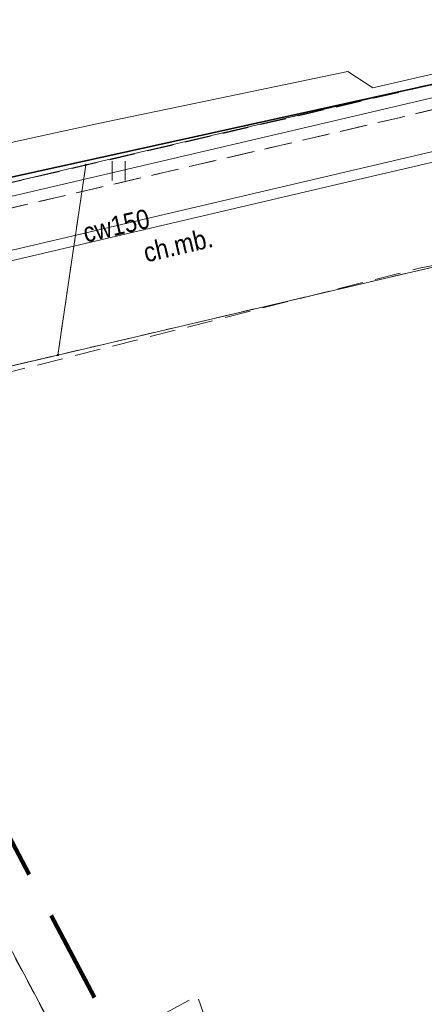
# Model space of a CAD drawing. Extents: x 7489187 to 7491099, y 5781939 to 5785132.
# Tile 198 of 217: x 7490460 to 7490475, y 5784366 to 5784404. Entities that reach past the tile are written whole.
import ezdxf
from ezdxf.enums import TextEntityAlignment as Align

# ---------------------------------------------------------------- set-up
doc = ezdxf.new("R2010")
doc.units = 0
doc.header["$MEASUREMENT"] = 0
for name, pattern in [('218-500', [1, 0.5, -0.5]), ('219-500', [0]), ('4', [1.8, 1.2, -0.6]), ('mz1.0_0.5', [1.5, 1, -0.5])]:
    doc.linetypes.add(name, pattern=pattern)
doc.layers.get('0').update_dxf_attribs({"linetype": 'CONTINUOUS', "lineweight": 5})
for name, color, linetype, transparency in [('203-Punkt załamania granicy działki nie stabilizowany', 7, 'CONTINUOUS', 0.8), ('218-Granica użytku', 7, 'CONTINUOUS', 0.8), ('219-Linia granicy', 7, 'CONTINUOUS', 0.8), ('chodnik (powierzchnia)', 7, 'CONTINUOUS', 0.8), ('chodnik (powierzchnia)-Atr17', 7, 'CONTINUOUS', 0.8), ('Obszar opracowania', 7, 'CONTINUOUS', 0.8), ('ogrodzenie trwałe (linia)', 7, 'CONTINUOUS', 0.8), ('przewód ciepłowniczy (linia)', 7, 'CONTINUOUS', 0.8), ('przewód ciepłowniczy (linia)-Atr1', 7, 'CONTINUOUS', 0.8), ('przewód elektroenergetyczny (linia)', 7, 'CONTINUOUS', 0.8), ('trawnik (powierzchnia)', 7, 'CONTINUOUS', 0.8), ('trawnik (powierzchnia) - symbol', 7, 'CONTINUOUS', 0.8), ('zakrzewienie (powierzchnia)', 7, 'CONTINUOUS', 0.8)]:
    doc.layers.add(name, color=color, linetype=linetype, transparency=transparency)
doc.styles.get("Standard").update_dxf_attribs({"font": 'txt', "width": 0.75})
doc.linetypes.add('902-500', pattern='A,3.75,0,[1,ksztalty.shx,S=0.5,R=0,X=0,Y=0],3.75', length=7.5)

# ---------------------------------------------------------------- blocks, each defined once
blk = doc.blocks.new('203')
at = {"linetype": 'Continuous', "lineweight": 0}
h = blk.add_hatch(color=0, dxfattribs=at)
edge = h.paths.add_edge_path()
edge.add_arc((0, 0), 0.045, 0, 360)
blk = doc.blocks.new('TU04')
at = {"color": 0, "linetype": 'Continuous', "lineweight": 13}
for p, q in [((0, 0), (0, 0.75)), ((0.5, 0), (0.5, 0.75))]:
    blk.add_line(p, q, dxfattribs=at)

msp = doc.modelspace()

# ---------------------------------------------------------------- linework, layer by layer
at = {"layer": '218-Granica użytku', "color": 3, "linetype": '218-500', "lineweight": 18, "flags": 128}
for points in [[(7490462.18, 5784398.7), (7490600.31, 5784430.97)], [(7490462.18, 5784398.7), (7490453.72, 5784396.71)], [(7490453.72, 5784396.71), (7490462.18, 5784398.7)], [(7490461.1, 5784391.33), (7490462.18, 5784398.7)], [(7490489.15, 5784397.91), (7490461.1, 5784391.33)], [(7490461.1, 5784391.33), (7490448.6, 5784388.4)], [(7490448.6, 5784388.4), (7490461.1, 5784391.33)], [(7490458.07, 5784370.55), (7490467.65, 5784352.51)], [(7490467.65, 5784352.51), (7490458.07, 5784370.55)]]:
    msp.add_lwpolyline(points, dxfattribs=at)
at = {"layer": '219-Linia granicy', "color": 7, "linetype": '219-500', "lineweight": 18, "flags": 128}
for points in [[(7490600.31, 5784430.97), (7490462.18, 5784398.7)], [(7490453.72, 5784396.71), (7490462.18, 5784398.7)], [(7490462.18, 5784398.7), (7490461.1, 5784391.33)], [(7490461.1, 5784391.33), (7490489.15, 5784397.91)], [(7490461.1, 5784391.33), (7490448.6, 5784388.4)], [(7490458.07, 5784370.55), (7490467.65, 5784352.51)]]:
    msp.add_lwpolyline(points, dxfattribs=at)
at = {"layer": 'chodnik (powierzchnia)', "color": 7, "linetype": 'mz1.0_0.5', "lineweight": 18, "flags": 128}
msp.add_lwpolyline([(7490442.68, 5784393.19), (7490438.82, 5784393.1), (7490442.958, 5784385.371), (7490444.14, 5784387.351), (7490454.829, 5784389.549), (7490475.161, 5784394.708), (7490476.642, 5784395.002), (7490489.15, 5784397.91), (7490494.937, 5784399.354), (7490498.762, 5784401.228), (7490498.331, 5784403.025), (7490538.167, 5784412.348), (7490544.554, 5784413.913), (7490605.048, 5784427.774), (7490604.038, 5784431.981), (7490603.45, 5784430.58), (7490562.5, 5784420.96), (7490544.092, 5784416.889), (7490536.375, 5784415.047), (7490531.7, 5784413.94), (7490501.672, 5784407.108), (7490474.32, 5784400.53), (7490454.2, 5784395.84)], close=True, dxfattribs=at)
at = {"layer": 'Obszar opracowania', "color": 132, "linetype": '4', "lineweight": 200, "ltscale": 3, "flags": 128}
msp.add_lwpolyline([(7490308.01, 5784389.52), (7490316.37, 5784399.26), (7490368.28, 5784438.36), (7490379.98, 5784443.72), (7490392.84, 5784443.68), (7490403.31, 5784441.36), (7490411.83, 5784439.47), (7490423.51, 5784434.05), (7490431.84, 5784424.24), (7490448.06, 5784393.68), (7490473.16, 5784346.39), (7490476.39, 5784336.34), (7490475.94, 5784325.78), (7490471.85, 5784316.04), (7490464.65, 5784308.32), (7490428.65, 5784281.35), (7490426.2, 5784279.52), (7490416.78, 5784274.8), (7490406.31, 5784273.62), (7490396.08, 5784276.14), (7490387.35, 5784282.04), (7490363.54, 5784305.17), (7490313.51, 5784353.79), (7490306.43, 5784364.49), (7490304.48, 5784377.18)], close=True, dxfattribs=at)
at = {"layer": 'ogrodzenie trwałe (linia)', "color": 7, "linetype": '902-500', "lineweight": 35, "flags": 128}
msp.add_lwpolyline([(7490538.458, 5784416.472), (7490480.57, 5784402.91), (7490454.3, 5784397.13), (7490451.04, 5784410.25), (7490434.07, 5784406.93), (7490419.11, 5784435.68)], dxfattribs=at)
at = {"layer": 'przewód ciepłowniczy (linia)', "color": 212, "linetype": 'Continuous', "lineweight": 18, "flags": 128}
for points in [[(7490480.45, 5784399.94), (7490474.68, 5784398.59), (7490472.73, 5784398.13), (7490451.18, 5784393.08), (7490444.69, 5784390.17), (7490429.43, 5784382.11), (7490427.73, 5784381.21), (7490425.96, 5784380.28), (7490425.08, 5784379.81), (7490424.2, 5784381.39), (7490419.29, 5784390.25), (7490414.39, 5784399.1), (7490409.34, 5784408.22)], [(7490409.88, 5784408.07), (7490414.86, 5784399.08), (7490419.64, 5784390.45), (7490424.55, 5784381.59), (7490425.24, 5784380.35), (7490425.77, 5784380.63), (7490427.54, 5784381.56), (7490429.24, 5784382.46), (7490444.52, 5784390.54), (7490451.05, 5784393.46), (7490480.75, 5784400.42)]]:
    msp.add_lwpolyline(points, dxfattribs=at)
at = {"layer": 'przewód elektroenergetyczny (linia)', "color": 1, "linetype": 'Continuous', "lineweight": 18, "flags": 128}
for points in [[(7490445.36, 5784376.64), (7490437.58, 5784391.1), (7490442.58, 5784393.48), (7490450.05, 5784395.32), (7490471.42, 5784400.32), (7490493.26, 5784405.46), (7490514.98, 5784410.52), (7490536.18, 5784415.46), (7490558.09, 5784420.57), (7490581.11, 5784426.03), (7490600.3, 5784430.5)], [(7490444.242, 5784401.824), (7490445.657, 5784396.598), (7490462.729, 5784400.32), (7490472.329, 5784402.324), (7490473.299, 5784401.692), (7490500.187, 5784407.897), (7490509.422, 5784410.007), (7490527.356, 5784414.316), (7490538.942, 5784417.259), (7490562.801, 5784423.094), (7490577.989, 5784426.523), (7490594.389, 5784430.619)]]:
    msp.add_lwpolyline(points, dxfattribs=at)
at = {"layer": 'trawnik (powierzchnia)', "color": 7, "linetype": 'mz1.0_0.5', "lineweight": 18, "flags": 128}
msp.add_lwpolyline([(7490413.2, 5784440.93), (7490416.6, 5784434.5), (7490433.39, 5784403.31), (7490435.16, 5784404.21), (7490434.898, 5784404.708), (7490440.11, 5784406), (7490445.07, 5784407.11), (7490447.079, 5784407.635), (7490448.658, 5784400.304), (7490441.493, 5784398.632), (7490437.602, 5784399.71), (7490437.33, 5784400.13), (7490435.63, 5784399.25), (7490438.82, 5784393.1), (7490442.68, 5784393.19), (7490454.2, 5784395.84), (7490474.32, 5784400.53), (7490501.672, 5784407.108), (7490531.7, 5784413.94), (7490536.375, 5784415.047), (7490536.153, 5784415.934), (7490453.72, 5784396.71), (7490451, 5784410.47), (7490438.13, 5784408.12), (7490434.29, 5784407.41), (7490419.11, 5784435.68), (7490415.11, 5784442.47)], close=True, dxfattribs=at)
at = {"layer": 'zakrzewienie (powierzchnia)', "color": 7, "linetype": 'mz1.0_0.5', "lineweight": 18, "flags": 128}
msp.add_lwpolyline([(7490465.276, 5784365.819), (7490467.512, 5784356.129), (7490469.7, 5784357.328), (7490466.502, 5784366.49)], close=True, dxfattribs=at)

# ---------------------------------------------------------------- block references
at = {"layer": '203-Punkt załamania granicy działki nie stabilizowany', "color": 7, "linetype": 'Continuous', "lineweight": 18}
for p in [(7490462.18, 5784398.7), (7490461.1, 5784391.33)]:
    msp.add_blockref('203', p, dxfattribs=at)
at = {"layer": 'trawnik (powierzchnia) - symbol', "color": 7, "linetype": 'Continuous', "lineweight": 18}
msp.add_blockref('TU04', (7490463.2, 5784398.1), dxfattribs=at)

# ---------------------------------------------------------------- texts
at = {"layer": 'chodnik (powierzchnia)-Atr17', "color": 7, "width": 0.9}
msp.add_text('ch.mb.', height=0.75, rotation=13.172, dxfattribs=at).set_placement((7490465.754, 5784395.59), align=Align.MIDDLE_CENTER)
at = {"layer": 'przewód ciepłowniczy (linia)-Atr1', "color": 212, "width": 0.9}
msp.add_text('cw150', height=0.75, rotation=13.189, dxfattribs=at).set_placement((7490462.09, 5784396.05), align=Align.MIDDLE_LEFT)

doc.saveas('drawing.dxf')
